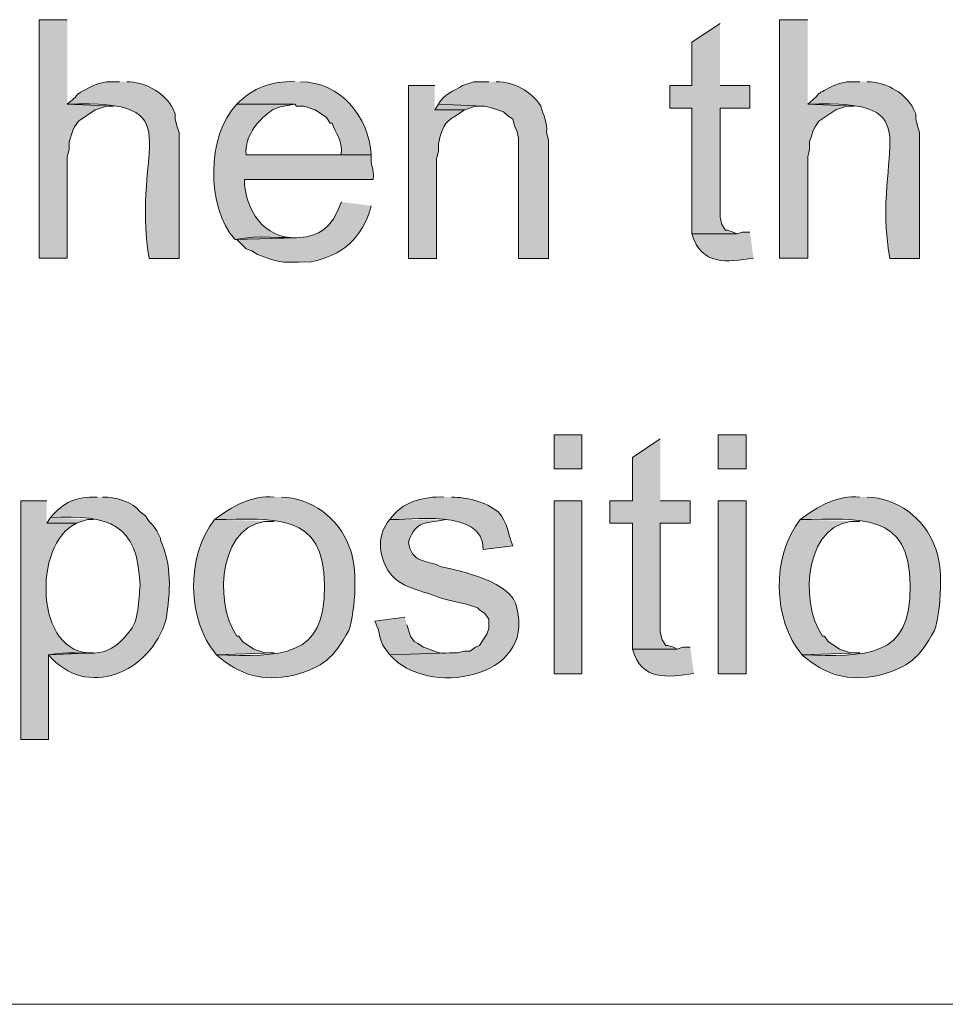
# Model space of a CAD drawing. Header units: inches. Extents: x 1352 to 2050, y -1711 to -1289.
# Tile 90 of 256: x 1816 to 1827, y -1610 to -1599. Entities that reach past the tile are written whole.
import ezdxf

# ---------------------------------------------------------------- set-up
doc = ezdxf.new("R2010")
doc.units = ezdxf.units.IN
doc.header["$MEASUREMENT"] = 0
doc.layers.add('图层 1', color=7, linetype='Continuous')

# ---------------------------------------------------------------- blocks, each defined once
blk = doc.blocks.new('block 10')
at = {"layer": '图层 1', "color": 250, "lineweight": 18, "true_color": 0x221814}
blk.add_lwpolyline([(2033.92, -1609.972), (1769.996, -1609.972)], dxfattribs=at)
blk = doc.blocks.new('block 13')
at = {"layer": '图层 1', "true_color": 0x221814}
for points in [[(1816.622, -1598.881), (1816.306, -1598.881), (1816.306, -1601.569), (1816.622, -1601.569), (1816.622, -1600.426), (1816.643, -1600.342), (1816.643, -1600.256), (1816.685, -1600.13), (1816.705, -1600.088), (1816.747, -1600.024), (1816.937, -1599.897), (1817.063, -1599.855), (1817.147, -1599.855), (1816.622, -1599.834)], [(1824.967, -1598.881), (1824.651, -1598.881), (1824.651, -1601.569), (1824.967, -1601.569), (1824.967, -1600.426), (1824.988, -1600.342), (1824.988, -1600.256), (1825.009, -1600.193), (1825.03, -1600.13), (1825.051, -1600.088), (1825.093, -1600.024), (1825.283, -1599.897), (1825.409, -1599.855), (1825.492, -1599.855), (1824.967, -1599.834)], [(1823.979, -1598.924), (1823.663, -1599.135), (1823.663, -1599.622), (1823.412, -1599.622), (1823.412, -1599.876), (1823.663, -1599.876), (1823.663, -1601.294), (1824.168, -1601.294), (1824.126, -1601.273), (1824.063, -1601.252), (1824.042, -1601.252), (1824, -1601.188), (1823.979, -1601.104), (1823.979, -1599.876), (1824.315, -1599.876), (1824.315, -1599.622), (1823.979, -1599.622)], [(1820.805, -1599.834), (1820.763, -1599.898), (1821.099, -1599.898), (1821.225, -1599.855), (1821.31, -1599.855)], [(1823.306, -1603.601), (1822.991, -1603.813), (1822.991, -1604.3), (1822.739, -1604.3), (1822.739, -1604.554), (1822.991, -1604.554), (1822.991, -1605.972), (1823.495, -1605.972), (1823.453, -1605.951), (1823.39, -1605.93), (1823.37, -1605.93), (1823.328, -1605.866), (1823.306, -1605.782), (1823.306, -1604.554), (1823.643, -1604.554), (1823.643, -1604.3), (1823.306, -1604.3)], [(1816.432, -1604.49), (1816.391, -1604.554), (1816.726, -1604.554), (1816.852, -1604.512), (1816.916, -1604.512)]]:
    blk.add_hatch(color=250, dxfattribs=at).paths.add_polyline_path(points)
h = blk.add_hatch(color=250, dxfattribs=at)
edge = h.paths.add_edge_path()
edge.add_spline(control_points=[(1817.21, -1599.58), (1817.21, -1599.58), (1817.063, -1599.58), (1817.063, -1599.58), (1817.063, -1599.58), (1816.978, -1599.601), (1816.978, -1599.601), (1816.978, -1599.601), (1816.916, -1599.622), (1816.916, -1599.622), (1816.659, -1599.753), (1816.806, -1599.684), (1816.622, -1599.834), (1818.073, -1599.775), (1817.328, -1600.307), (1817.546, -1601.57), (1817.546, -1601.57), (1817.882, -1601.57), (1817.882, -1601.57), (1817.882, -1601.57), (1817.882, -1600.151), (1817.882, -1600.151), (1817.882, -1600.151), (1817.862, -1600.088), (1817.862, -1600.088), (1817.862, -1600.088), (1817.84, -1600.003), (1817.84, -1600.003), (1817.84, -1600.003), (1817.84, -1599.94), (1817.84, -1599.94), (1817.84, -1599.94), (1817.82, -1599.897), (1817.82, -1599.897), (1817.82, -1599.897), (1817.798, -1599.855), (1817.798, -1599.855), (1817.693, -1599.689), (1817.489, -1599.581), (1817.294, -1599.58)], knot_values=[0, 0, 0, 0, 0.352778, 0.352778, 0.352778, 0.705556, 0.705556, 0.705556, 1.058333, 1.058333, 1.058333, 1.411111, 1.411111, 1.411111, 1.763889, 1.763889, 1.763889, 2.116667, 2.116667, 2.116667, 2.469444, 2.469444, 2.469444, 2.822222, 2.822222, 2.822222, 3.175, 3.175, 3.175, 3.527778, 3.527778, 3.527778, 3.880556, 3.880556, 3.880556, 4.233333, 4.233333, 4.233333, 4.586111, 4.586111, 4.586111, 4.586111], degree=3, periodic=0)
edge.add_line((1817.294, -1599.58), (1817.21, -1599.58))
h = blk.add_hatch(color=250, dxfattribs=at)
edge = h.paths.add_edge_path()
edge.add_spline(control_points=[(1819.186, -1599.58), (1818.927, -1599.569), (1818.716, -1599.647), (1818.534, -1599.834), (1818.534, -1599.834), (1819.186, -1599.834), (1819.186, -1599.834), (1819.186, -1599.834), (1819.207, -1599.855), (1819.207, -1599.855), (1819.207, -1599.855), (1819.291, -1599.855), (1819.291, -1599.855), (1819.291, -1599.855), (1819.417, -1599.897), (1819.417, -1599.897), (1819.417, -1599.897), (1819.544, -1599.982), (1819.544, -1599.982), (1819.544, -1599.982), (1819.586, -1600.045), (1819.586, -1600.045), (1819.586, -1600.045), (1819.606, -1600.045), (1819.606, -1600.045), (1819.646, -1600.175), (1819.727, -1600.214), (1819.711, -1600.405), (1819.711, -1600.405), (1818.64, -1600.405), (1818.64, -1600.405), (1818.64, -1600.405), (1820.048, -1600.405), (1820.048, -1600.405), (1820.017, -1599.972), (1819.705, -1599.582), (1819.25, -1599.58)], knot_values=[0, 0, 0, 0, 0.352778, 0.352778, 0.352778, 0.705556, 0.705556, 0.705556, 1.058333, 1.058333, 1.058333, 1.411111, 1.411111, 1.411111, 1.763889, 1.763889, 1.763889, 2.116667, 2.116667, 2.116667, 2.469444, 2.469444, 2.469444, 2.822222, 2.822222, 2.822222, 3.175, 3.175, 3.175, 3.527778, 3.527778, 3.527778, 3.880556, 3.880556, 3.880556, 4.233333, 4.233333, 4.233333, 4.233333], degree=3, periodic=0)
edge.add_line((1819.25, -1599.58), (1819.186, -1599.58))
h = blk.add_hatch(color=250, dxfattribs=at)
edge = h.paths.add_edge_path()
edge.add_spline(control_points=[(1820.763, -1599.622), (1820.763, -1599.622), (1820.468, -1599.622), (1820.468, -1599.622), (1820.468, -1599.622), (1820.468, -1601.57), (1820.468, -1601.57), (1820.468, -1601.57), (1820.784, -1601.57), (1820.784, -1601.57), (1820.784, -1601.57), (1820.784, -1600.447), (1820.784, -1600.447), (1820.784, -1600.447), (1820.805, -1600.363), (1820.805, -1600.363), (1820.805, -1600.363), (1820.805, -1600.278), (1820.805, -1600.278), (1820.805, -1600.278), (1820.826, -1600.193), (1820.826, -1600.193), (1820.826, -1600.193), (1820.846, -1600.13), (1820.846, -1600.13), (1820.888, -1600.006), (1821.003, -1599.974), (1821.099, -1599.897), (1821.099, -1599.897), (1820.763, -1599.897), (1820.763, -1599.897)], knot_values=[0, 0, 0, 0, 0.352778, 0.352778, 0.352778, 0.705556, 0.705556, 0.705556, 1.058333, 1.058333, 1.058333, 1.411111, 1.411111, 1.411111, 1.763889, 1.763889, 1.763889, 2.116667, 2.116667, 2.116667, 2.469444, 2.469444, 2.469444, 2.822222, 2.822222, 2.822222, 3.175, 3.175, 3.175, 3.527778, 3.527778, 3.527778, 3.527778], degree=3, periodic=0)
edge.add_line((1820.763, -1599.897), (1820.763, -1599.622))
h = blk.add_hatch(color=250, dxfattribs=at)
edge = h.paths.add_edge_path()
edge.add_spline(control_points=[(1821.372, -1599.58), (1821.372, -1599.58), (1821.204, -1599.58), (1821.204, -1599.58), (1821.204, -1599.58), (1821.078, -1599.622), (1821.078, -1599.622), (1820.983, -1599.686), (1820.86, -1599.721), (1820.805, -1599.834), (1820.805, -1599.834), (1821.309, -1599.855), (1821.309, -1599.855), (1821.309, -1599.855), (1821.33, -1599.855), (1821.33, -1599.855), (1821.33, -1599.855), (1821.414, -1599.876), (1821.414, -1599.876), (1821.414, -1599.876), (1821.54, -1599.918), (1821.54, -1599.918), (1821.54, -1599.918), (1821.583, -1599.961), (1821.583, -1599.961), (1821.583, -1599.961), (1821.645, -1600.003), (1821.645, -1600.003), (1821.645, -1600.003), (1821.667, -1600.088), (1821.667, -1600.088), (1821.667, -1600.088), (1821.688, -1600.13), (1821.688, -1600.13), (1821.688, -1600.13), (1821.709, -1600.214), (1821.709, -1600.214), (1821.709, -1600.214), (1821.709, -1601.57), (1821.709, -1601.57), (1821.709, -1601.57), (1822.045, -1601.57), (1822.045, -1601.57), (1822.045, -1601.57), (1822.045, -1600.236), (1822.045, -1600.236), (1822.045, -1600.236), (1822.024, -1600.151), (1822.024, -1600.151), (1822.04, -1600.046), (1821.985, -1599.955), (1821.961, -1599.855), (1821.842, -1599.68), (1821.671, -1599.587), (1821.456, -1599.58)], knot_values=[0, 0, 0, 0, 0.352778, 0.352778, 0.352778, 0.705556, 0.705556, 0.705556, 1.058333, 1.058333, 1.058333, 1.411111, 1.411111, 1.411111, 1.763889, 1.763889, 1.763889, 2.116667, 2.116667, 2.116667, 2.469444, 2.469444, 2.469444, 2.822222, 2.822222, 2.822222, 3.175, 3.175, 3.175, 3.527778, 3.527778, 3.527778, 3.880556, 3.880556, 3.880556, 4.233333, 4.233333, 4.233333, 4.586111, 4.586111, 4.586111, 4.938889, 4.938889, 4.938889, 5.291667, 5.291667, 5.291667, 5.644444, 5.644444, 5.644444, 5.997222, 5.997222, 5.997222, 6.35, 6.35, 6.35, 6.35], degree=3, periodic=0)
edge.add_line((1821.456, -1599.58), (1821.372, -1599.58))
h = blk.add_hatch(color=250, dxfattribs=at)
edge = h.paths.add_edge_path()
edge.add_spline(control_points=[(1825.555, -1599.58), (1825.555, -1599.58), (1825.409, -1599.58), (1825.409, -1599.58), (1825.409, -1599.58), (1825.325, -1599.601), (1825.325, -1599.601), (1825.325, -1599.601), (1825.261, -1599.622), (1825.261, -1599.622), (1825.005, -1599.753), (1825.151, -1599.684), (1824.967, -1599.834), (1826.419, -1599.775), (1825.673, -1600.307), (1825.892, -1601.57), (1825.892, -1601.57), (1826.228, -1601.57), (1826.228, -1601.57), (1826.228, -1601.57), (1826.228, -1600.151), (1826.228, -1600.151), (1826.228, -1600.151), (1826.208, -1600.088), (1826.208, -1600.088), (1826.208, -1600.088), (1826.186, -1600.003), (1826.186, -1600.003), (1826.186, -1600.003), (1826.186, -1599.94), (1826.186, -1599.94), (1826.186, -1599.94), (1826.165, -1599.897), (1826.165, -1599.897), (1826.165, -1599.897), (1826.144, -1599.855), (1826.144, -1599.855), (1826.038, -1599.689), (1825.834, -1599.581), (1825.639, -1599.58)], knot_values=[0, 0, 0, 0, 0.352778, 0.352778, 0.352778, 0.705556, 0.705556, 0.705556, 1.058333, 1.058333, 1.058333, 1.411111, 1.411111, 1.411111, 1.763889, 1.763889, 1.763889, 2.116667, 2.116667, 2.116667, 2.469444, 2.469444, 2.469444, 2.822222, 2.822222, 2.822222, 3.175, 3.175, 3.175, 3.527778, 3.527778, 3.527778, 3.880556, 3.880556, 3.880556, 4.233333, 4.233333, 4.233333, 4.586111, 4.586111, 4.586111, 4.586111], degree=3, periodic=0)
edge.add_line((1825.639, -1599.58), (1825.555, -1599.58))
h = blk.add_hatch(color=250, dxfattribs=at)
edge = h.paths.add_edge_path()
edge.add_spline(control_points=[(1818.534, -1599.834), (1818.189, -1600.186), (1818.188, -1600.993), (1818.513, -1601.358), (1818.513, -1601.358), (1819.206, -1601.337), (1819.206, -1601.337), (1818.84, -1601.354), (1818.622, -1601.022), (1818.618, -1600.68), (1818.618, -1600.68), (1820.069, -1600.68), (1820.069, -1600.68), (1820.084, -1600.533), (1820.034, -1600.538), (1820.048, -1600.405), (1820.048, -1600.405), (1818.64, -1600.405), (1818.64, -1600.405), (1818.62, -1600.27), (1818.689, -1600.149), (1818.765, -1600.046), (1818.955, -1599.857), (1818.955, -1599.875), (1819.186, -1599.834)], knot_values=[0, 0, 0, 0, 0.352778, 0.352778, 0.352778, 0.705556, 0.705556, 0.705556, 1.058333, 1.058333, 1.058333, 1.411111, 1.411111, 1.411111, 1.763889, 1.763889, 1.763889, 2.116667, 2.116667, 2.116667, 2.469444, 2.469444, 2.469444, 2.822222, 2.822222, 2.822222, 2.822222], degree=3, periodic=0)
edge.add_line((1819.186, -1599.834), (1818.534, -1599.834))
h = blk.add_hatch(color=250, dxfattribs=at)
edge = h.paths.add_edge_path()
edge.add_spline(control_points=[(1819.712, -1600.934), (1819.499, -1601.553), (1819.077, -1601.242), (1818.514, -1601.358), (1818.514, -1601.358), (1818.534, -1601.358), (1818.534, -1601.358), (1818.534, -1601.358), (1818.64, -1601.463), (1818.64, -1601.463), (1818.64, -1601.463), (1818.703, -1601.485), (1818.703, -1601.485), (1818.703, -1601.485), (1818.765, -1601.527), (1818.765, -1601.527), (1818.765, -1601.527), (1818.892, -1601.57), (1818.892, -1601.57), (1819.056, -1601.64), (1819.18, -1601.602), (1819.354, -1601.612), (1819.727, -1601.535), (1819.946, -1601.35), (1820.048, -1600.977)], knot_values=[0, 0, 0, 0, 0.352778, 0.352778, 0.352778, 0.705556, 0.705556, 0.705556, 1.058333, 1.058333, 1.058333, 1.411111, 1.411111, 1.411111, 1.763889, 1.763889, 1.763889, 2.116667, 2.116667, 2.116667, 2.469444, 2.469444, 2.469444, 2.822222, 2.822222, 2.822222, 2.822222], degree=3, periodic=0)
edge.add_line((1820.048, -1600.977), (1819.712, -1600.934))
h = blk.add_hatch(color=250, dxfattribs=at)
edge = h.paths.add_edge_path()
edge.add_spline(control_points=[(1824.315, -1601.273), (1824.315, -1601.273), (1824.231, -1601.273), (1824.231, -1601.273), (1824.231, -1601.273), (1824.168, -1601.294), (1824.168, -1601.294), (1824.168, -1601.294), (1823.663, -1601.294), (1823.663, -1601.294), (1823.772, -1601.66), (1824.055, -1601.609), (1824.357, -1601.569)], knot_values=[0, 0, 0, 0, 0.352778, 0.352778, 0.352778, 0.705556, 0.705556, 0.705556, 1.058333, 1.058333, 1.058333, 1.411111, 1.411111, 1.411111, 1.411111], degree=3, periodic=0)
edge.add_line((1824.357, -1601.569), (1824.315, -1601.273))
h = blk.add_hatch(color=250, dxfattribs=at)
h.dxf.hatch_style = 2
h.paths.add_polyline_path([(1822.108, -1603.94), (1822.423, -1603.94), (1822.423, -1603.559), (1822.108, -1603.559)])
h = blk.add_hatch(color=250, dxfattribs=at)
h.dxf.hatch_style = 2
h.paths.add_polyline_path([(1823.957, -1603.94), (1824.273, -1603.94), (1824.273, -1603.559), (1823.957, -1603.559)])
h = blk.add_hatch(color=250, dxfattribs=at)
edge = h.paths.add_edge_path()
edge.add_spline(control_points=[(1816.391, -1604.3), (1816.391, -1604.3), (1816.097, -1604.3), (1816.097, -1604.3), (1816.097, -1604.3), (1816.097, -1606.988), (1816.097, -1606.988), (1816.097, -1606.988), (1816.411, -1606.988), (1816.411, -1606.988), (1816.411, -1606.988), (1816.411, -1606.035), (1816.411, -1606.035), (1816.411, -1606.035), (1816.915, -1606.014), (1816.915, -1606.014), (1816.253, -1606.047), (1816.229, -1604.784), (1816.726, -1604.554), (1816.726, -1604.554), (1816.391, -1604.554), (1816.391, -1604.554)], knot_values=[0, 0, 0, 0, 0.352778, 0.352778, 0.352778, 0.705556, 0.705556, 0.705556, 1.058333, 1.058333, 1.058333, 1.411111, 1.411111, 1.411111, 1.763889, 1.763889, 1.763889, 2.116667, 2.116667, 2.116667, 2.469444, 2.469444, 2.469444, 2.469444], degree=3, periodic=0)
edge.add_line((1816.391, -1604.554), (1816.391, -1604.3))
h = blk.add_hatch(color=250, dxfattribs=at)
edge = h.paths.add_edge_path()
edge.add_spline(control_points=[(1816.958, -1604.258), (1816.724, -1604.253), (1816.583, -1604.314), (1816.432, -1604.49), (1817.097, -1604.456), (1817.419, -1604.557), (1817.442, -1605.252), (1817.427, -1605.414), (1817.434, -1605.659), (1817.315, -1605.781), (1817.041, -1606.142), (1816.859, -1605.96), (1816.411, -1606.035), (1816.833, -1606.54), (1817.564, -1606.244), (1817.736, -1605.633), (1817.784, -1605.336), (1817.804, -1605.019), (1817.672, -1604.744), (1817.672, -1604.744), (1817.672, -1604.723), (1817.672, -1604.723), (1817.672, -1604.723), (1817.63, -1604.638), (1817.63, -1604.638), (1817.63, -1604.638), (1817.588, -1604.575), (1817.588, -1604.575), (1817.588, -1604.575), (1817.546, -1604.533), (1817.546, -1604.533), (1817.546, -1604.533), (1817.504, -1604.469), (1817.504, -1604.469), (1817.504, -1604.469), (1817.442, -1604.426), (1817.442, -1604.426), (1817.358, -1604.31), (1817.154, -1604.254), (1817.021, -1604.258)], knot_values=[0, 0, 0, 0, 0.352778, 0.352778, 0.352778, 0.705556, 0.705556, 0.705556, 1.058333, 1.058333, 1.058333, 1.411111, 1.411111, 1.411111, 1.763889, 1.763889, 1.763889, 2.116667, 2.116667, 2.116667, 2.469444, 2.469444, 2.469444, 2.822222, 2.822222, 2.822222, 3.175, 3.175, 3.175, 3.527778, 3.527778, 3.527778, 3.880556, 3.880556, 3.880556, 4.233333, 4.233333, 4.233333, 4.586111, 4.586111, 4.586111, 4.586111], degree=3, periodic=0)
edge.add_line((1817.021, -1604.258), (1816.958, -1604.258))
h = blk.add_hatch(color=250, dxfattribs=at)
edge = h.paths.add_edge_path()
edge.add_spline(control_points=[(1818.955, -1604.258), (1818.702, -1604.234), (1818.477, -1604.366), (1818.282, -1604.512), (1818.964, -1604.504), (1819.52, -1604.429), (1819.522, -1605.252), (1819.536, -1606.08), (1819.022, -1606.057), (1818.303, -1606.035), (1818.563, -1606.265), (1818.824, -1606.338), (1819.165, -1606.268), (1819.522, -1606.167), (1819.614, -1606.079), (1819.796, -1605.76), (1819.871, -1605.538), (1819.902, -1605.026), (1819.796, -1604.808), (1819.681, -1604.493), (1819.368, -1604.269), (1819.038, -1604.258)], knot_values=[0, 0, 0, 0, 0.352778, 0.352778, 0.352778, 0.705556, 0.705556, 0.705556, 1.058333, 1.058333, 1.058333, 1.411111, 1.411111, 1.411111, 1.763889, 1.763889, 1.763889, 2.116667, 2.116667, 2.116667, 2.469444, 2.469444, 2.469444, 2.469444], degree=3, periodic=0)
edge.add_line((1819.038, -1604.258), (1818.955, -1604.258))
h = blk.add_hatch(color=250, dxfattribs=at)
edge = h.paths.add_edge_path()
edge.add_spline(control_points=[(1820.868, -1604.258), (1820.64, -1604.251), (1820.39, -1604.309), (1820.258, -1604.512), (1820.451, -1604.523), (1821.321, -1604.375), (1821.309, -1604.85), (1821.309, -1604.85), (1821.645, -1604.808), (1821.645, -1604.808), (1821.587, -1604.683), (1821.591, -1604.543), (1821.478, -1604.426), (1821.337, -1604.31), (1821.13, -1604.262), (1820.952, -1604.258)], knot_values=[0, 0, 0, 0, 0.352778, 0.352778, 0.352778, 0.705556, 0.705556, 0.705556, 1.058333, 1.058333, 1.058333, 1.411111, 1.411111, 1.411111, 1.763889, 1.763889, 1.763889, 1.763889], degree=3, periodic=0)
edge.add_line((1820.952, -1604.258), (1820.868, -1604.258))
h = blk.add_hatch(color=250, dxfattribs=at)
h.dxf.hatch_style = 2
h.paths.add_polyline_path([(1822.108, -1606.248), (1822.423, -1606.248), (1822.423, -1604.3), (1822.108, -1604.3)])
h = blk.add_hatch(color=250, dxfattribs=at)
h.dxf.hatch_style = 2
h.paths.add_polyline_path([(1823.957, -1606.248), (1824.273, -1606.248), (1824.273, -1604.3), (1823.957, -1604.3)])
h = blk.add_hatch(color=250, dxfattribs=at)
edge = h.paths.add_edge_path()
edge.add_spline(control_points=[(1825.555, -1604.258), (1825.303, -1604.234), (1825.078, -1604.366), (1824.883, -1604.512), (1825.565, -1604.504), (1826.121, -1604.429), (1826.123, -1605.252), (1826.137, -1606.08), (1825.623, -1606.057), (1824.903, -1606.035), (1825.164, -1606.265), (1825.425, -1606.338), (1825.766, -1606.268), (1826.122, -1606.167), (1826.215, -1606.079), (1826.397, -1605.76), (1826.471, -1605.538), (1826.503, -1605.026), (1826.397, -1604.808), (1826.282, -1604.493), (1825.969, -1604.269), (1825.639, -1604.258)], knot_values=[0, 0, 0, 0, 0.352778, 0.352778, 0.352778, 0.705556, 0.705556, 0.705556, 1.058333, 1.058333, 1.058333, 1.411111, 1.411111, 1.411111, 1.763889, 1.763889, 1.763889, 2.116667, 2.116667, 2.116667, 2.469444, 2.469444, 2.469444, 2.469444], degree=3, periodic=0)
edge.add_line((1825.639, -1604.258), (1825.555, -1604.258))
h = blk.add_hatch(color=250, dxfattribs=at)
edge = h.paths.add_edge_path()
edge.add_spline(control_points=[(1818.282, -1604.512), (1817.958, -1604.92), (1817.97, -1605.648), (1818.303, -1606.035), (1818.303, -1606.035), (1818.955, -1606.015), (1818.955, -1606.015), (1818.955, -1606.015), (1818.85, -1606.015), (1818.85, -1606.015), (1818.85, -1606.015), (1818.724, -1605.972), (1818.724, -1605.972), (1818.724, -1605.972), (1818.598, -1605.887), (1818.598, -1605.887), (1818.598, -1605.887), (1818.555, -1605.824), (1818.555, -1605.824), (1818.555, -1605.824), (1818.534, -1605.824), (1818.534, -1605.824), (1818.261, -1605.443), (1818.334, -1604.486), (1818.955, -1604.533)], knot_values=[0, 0, 0, 0, 0.352778, 0.352778, 0.352778, 0.705556, 0.705556, 0.705556, 1.058333, 1.058333, 1.058333, 1.411111, 1.411111, 1.411111, 1.763889, 1.763889, 1.763889, 2.116667, 2.116667, 2.116667, 2.469444, 2.469444, 2.469444, 2.822222, 2.822222, 2.822222, 2.822222], degree=3, periodic=0)
edge.add_line((1818.955, -1604.533), (1818.282, -1604.512))
h = blk.add_hatch(color=250, dxfattribs=at)
edge = h.paths.add_edge_path()
edge.add_spline(control_points=[(1820.258, -1604.512), (1820.114, -1604.668), (1820.127, -1604.91), (1820.237, -1605.083), (1820.356, -1605.286), (1820.639, -1605.313), (1820.847, -1605.401), (1820.847, -1605.401), (1821.015, -1605.443), (1821.015, -1605.443), (1821.015, -1605.443), (1821.12, -1605.464), (1821.12, -1605.464), (1821.12, -1605.464), (1821.246, -1605.506), (1821.246, -1605.506), (1821.246, -1605.506), (1821.267, -1605.527), (1821.267, -1605.527), (1821.267, -1605.527), (1821.33, -1605.57), (1821.33, -1605.57), (1821.33, -1605.57), (1821.372, -1605.634), (1821.372, -1605.634), (1821.372, -1605.634), (1821.372, -1605.739), (1821.372, -1605.739), (1821.372, -1605.739), (1821.352, -1605.803), (1821.352, -1605.803), (1821.352, -1605.803), (1821.267, -1605.93), (1821.267, -1605.93), (1821.267, -1605.93), (1821.225, -1605.951), (1821.225, -1605.951), (1821.225, -1605.951), (1821.162, -1605.993), (1821.162, -1605.993), (1821.162, -1605.993), (1821.099, -1605.993), (1821.099, -1605.993), (1821.099, -1605.993), (1821.015, -1606.015), (1821.015, -1606.015), (1821.015, -1606.015), (1820.931, -1606.015), (1820.931, -1606.015), (1820.931, -1606.015), (1820.258, -1606.035), (1820.258, -1606.035), (1820.666, -1606.521), (1821.906, -1606.31), (1821.688, -1605.506), (1821.638, -1605.208), (1821.064, -1605.096), (1820.826, -1605.041), (1820.672, -1604.959), (1820.502, -1605.013), (1820.469, -1604.765), (1820.551, -1604.512), (1820.676, -1604.558), (1820.889, -1604.512)], knot_values=[0, 0, 0, 0, 0.352778, 0.352778, 0.352778, 0.705556, 0.705556, 0.705556, 1.058333, 1.058333, 1.058333, 1.411111, 1.411111, 1.411111, 1.763889, 1.763889, 1.763889, 2.116667, 2.116667, 2.116667, 2.469444, 2.469444, 2.469444, 2.822222, 2.822222, 2.822222, 3.175, 3.175, 3.175, 3.527778, 3.527778, 3.527778, 3.880556, 3.880556, 3.880556, 4.233333, 4.233333, 4.233333, 4.586111, 4.586111, 4.586111, 4.938889, 4.938889, 4.938889, 5.291667, 5.291667, 5.291667, 5.644444, 5.644444, 5.644444, 5.997222, 5.997222, 5.997222, 6.35, 6.35, 6.35, 6.702778, 6.702778, 6.702778, 7.055556, 7.055556, 7.055556, 7.408333, 7.408333, 7.408333, 7.408333], degree=3, periodic=0)
edge.add_line((1820.889, -1604.512), (1820.258, -1604.512))
h = blk.add_hatch(color=250, dxfattribs=at)
edge = h.paths.add_edge_path()
edge.add_spline(control_points=[(1824.883, -1604.512), (1824.558, -1604.92), (1824.57, -1605.648), (1824.904, -1606.035), (1824.904, -1606.035), (1825.555, -1606.015), (1825.555, -1606.015), (1825.555, -1606.015), (1825.45, -1606.015), (1825.45, -1606.015), (1825.45, -1606.015), (1825.325, -1605.972), (1825.325, -1605.972), (1825.325, -1605.972), (1825.198, -1605.887), (1825.198, -1605.887), (1825.198, -1605.887), (1825.156, -1605.824), (1825.156, -1605.824), (1825.156, -1605.824), (1825.135, -1605.824), (1825.135, -1605.824), (1824.862, -1605.443), (1824.935, -1604.486), (1825.555, -1604.533)], knot_values=[0, 0, 0, 0, 0.352778, 0.352778, 0.352778, 0.705556, 0.705556, 0.705556, 1.058333, 1.058333, 1.058333, 1.411111, 1.411111, 1.411111, 1.763889, 1.763889, 1.763889, 2.116667, 2.116667, 2.116667, 2.469444, 2.469444, 2.469444, 2.822222, 2.822222, 2.822222, 2.822222], degree=3, periodic=0)
edge.add_line((1825.555, -1604.533), (1824.883, -1604.512))
h = blk.add_hatch(color=250, dxfattribs=at)
edge = h.paths.add_edge_path()
edge.add_spline(control_points=[(1820.426, -1605.612), (1820.426, -1605.612), (1820.09, -1605.655), (1820.09, -1605.655), (1820.179, -1605.849), (1820.107, -1605.857), (1820.258, -1606.035), (1820.258, -1606.035), (1820.931, -1606.015), (1820.931, -1606.015), (1820.79, -1606.028), (1820.772, -1605.988), (1820.637, -1605.951), (1820.637, -1605.951), (1820.574, -1605.909), (1820.574, -1605.909), (1820.574, -1605.909), (1820.531, -1605.887), (1820.531, -1605.887), (1820.531, -1605.887), (1820.489, -1605.824), (1820.489, -1605.824), (1820.489, -1605.824), (1820.448, -1605.697), (1820.448, -1605.697)], knot_values=[0, 0, 0, 0, 0.352778, 0.352778, 0.352778, 0.705556, 0.705556, 0.705556, 1.058333, 1.058333, 1.058333, 1.411111, 1.411111, 1.411111, 1.763889, 1.763889, 1.763889, 2.116667, 2.116667, 2.116667, 2.469444, 2.469444, 2.469444, 2.822222, 2.822222, 2.822222, 2.822222], degree=3, periodic=0)
edge.add_line((1820.448, -1605.697), (1820.426, -1605.612))
h = blk.add_hatch(color=250, dxfattribs=at)
edge = h.paths.add_edge_path()
edge.add_spline(control_points=[(1823.643, -1605.951), (1823.643, -1605.951), (1823.559, -1605.951), (1823.559, -1605.951), (1823.559, -1605.951), (1823.495, -1605.972), (1823.495, -1605.972), (1823.495, -1605.972), (1822.991, -1605.972), (1822.991, -1605.972), (1823.1, -1606.338), (1823.383, -1606.287), (1823.685, -1606.247)], knot_values=[0, 0, 0, 0, 0.352778, 0.352778, 0.352778, 0.705556, 0.705556, 0.705556, 1.058333, 1.058333, 1.058333, 1.411111, 1.411111, 1.411111, 1.411111], degree=3, periodic=0)
edge.add_line((1823.685, -1606.247), (1823.643, -1605.951))
at = {"layer": '图层 1', "lineweight": 0}
for points in [[(1816.622, -1598.881), (1816.306, -1598.881), (1816.306, -1601.569), (1816.622, -1601.569), (1816.622, -1600.426), (1816.643, -1600.342), (1816.643, -1600.256), (1816.685, -1600.13), (1816.705, -1600.088), (1816.747, -1600.024), (1816.937, -1599.897), (1817.063, -1599.855), (1817.147, -1599.855), (1816.622, -1599.834)], [(1824.967, -1598.881), (1824.651, -1598.881), (1824.651, -1601.569), (1824.967, -1601.569), (1824.967, -1600.426), (1824.988, -1600.342), (1824.988, -1600.256), (1825.009, -1600.193), (1825.03, -1600.13), (1825.051, -1600.088), (1825.093, -1600.024), (1825.283, -1599.897), (1825.409, -1599.855), (1825.492, -1599.855), (1824.967, -1599.834)], [(1823.979, -1598.924), (1823.663, -1599.135), (1823.663, -1599.622), (1823.412, -1599.622), (1823.412, -1599.876), (1823.663, -1599.876), (1823.663, -1601.294), (1824.168, -1601.294), (1824.126, -1601.273), (1824.063, -1601.252), (1824.042, -1601.252), (1824, -1601.188), (1823.979, -1601.104), (1823.979, -1599.876), (1824.315, -1599.876), (1824.315, -1599.622), (1823.979, -1599.622)], [(1820.805, -1599.834), (1820.763, -1599.898), (1821.099, -1599.898), (1821.225, -1599.855), (1821.31, -1599.855)], [(1822.108, -1603.94), (1822.423, -1603.94), (1822.423, -1603.559), (1822.108, -1603.559), (1822.108, -1603.94)], [(1823.306, -1603.601), (1822.991, -1603.813), (1822.991, -1604.3), (1822.739, -1604.3), (1822.739, -1604.554), (1822.991, -1604.554), (1822.991, -1605.972), (1823.495, -1605.972), (1823.453, -1605.951), (1823.39, -1605.93), (1823.37, -1605.93), (1823.328, -1605.866), (1823.306, -1605.782), (1823.306, -1604.554), (1823.643, -1604.554), (1823.643, -1604.3), (1823.306, -1604.3)], [(1823.957, -1603.94), (1824.273, -1603.94), (1824.273, -1603.559), (1823.957, -1603.559), (1823.957, -1603.94)], [(1822.108, -1606.248), (1822.423, -1606.248), (1822.423, -1604.3), (1822.108, -1604.3), (1822.108, -1606.248)], [(1823.957, -1606.248), (1824.273, -1606.248), (1824.273, -1604.3), (1823.957, -1604.3), (1823.957, -1606.248)], [(1816.432, -1604.49), (1816.391, -1604.554), (1816.726, -1604.554), (1816.852, -1604.512), (1816.916, -1604.512)]]:
    blk.add_lwpolyline(points, dxfattribs=at)
for points, knots in [([(1817.21, -1599.58), (1817.21, -1599.58), (1817.063, -1599.58), (1817.063, -1599.58), (1817.063, -1599.58), (1816.978, -1599.601), (1816.978, -1599.601), (1816.978, -1599.601), (1816.916, -1599.622), (1816.916, -1599.622), (1816.659, -1599.753), (1816.806, -1599.684), (1816.622, -1599.834), (1818.073, -1599.775), (1817.328, -1600.307), (1817.546, -1601.57), (1817.546, -1601.57), (1817.882, -1601.57), (1817.882, -1601.57), (1817.882, -1601.57), (1817.882, -1600.151), (1817.882, -1600.151), (1817.882, -1600.151), (1817.862, -1600.088), (1817.862, -1600.088), (1817.862, -1600.088), (1817.84, -1600.003), (1817.84, -1600.003), (1817.84, -1600.003), (1817.84, -1599.94), (1817.84, -1599.94), (1817.84, -1599.94), (1817.82, -1599.897), (1817.82, -1599.897), (1817.82, -1599.897), (1817.798, -1599.855), (1817.798, -1599.855), (1817.693, -1599.689), (1817.489, -1599.581), (1817.294, -1599.58)], [0, 0, 0, 0, 1, 1, 1, 2, 2, 2, 3, 3, 3, 4, 4, 4, 5, 5, 5, 6, 6, 6, 7, 7, 7, 8, 8, 8, 9, 9, 9, 10, 10, 10, 11, 11, 11, 12, 12, 12, 13, 13, 13, 13]), ([(1819.186, -1599.58), (1818.927, -1599.569), (1818.716, -1599.647), (1818.534, -1599.834), (1818.534, -1599.834), (1819.186, -1599.834), (1819.186, -1599.834), (1819.186, -1599.834), (1819.207, -1599.855), (1819.207, -1599.855), (1819.207, -1599.855), (1819.291, -1599.855), (1819.291, -1599.855), (1819.291, -1599.855), (1819.417, -1599.897), (1819.417, -1599.897), (1819.417, -1599.897), (1819.544, -1599.982), (1819.544, -1599.982), (1819.544, -1599.982), (1819.586, -1600.045), (1819.586, -1600.045), (1819.586, -1600.045), (1819.606, -1600.045), (1819.606, -1600.045), (1819.646, -1600.175), (1819.727, -1600.214), (1819.711, -1600.405), (1819.711, -1600.405), (1818.64, -1600.405), (1818.64, -1600.405), (1818.64, -1600.405), (1820.048, -1600.405), (1820.048, -1600.405), (1820.017, -1599.972), (1819.705, -1599.582), (1819.25, -1599.58)], [0, 0, 0, 0, 1, 1, 1, 2, 2, 2, 3, 3, 3, 4, 4, 4, 5, 5, 5, 6, 6, 6, 7, 7, 7, 8, 8, 8, 9, 9, 9, 10, 10, 10, 11, 11, 11, 12, 12, 12, 12]), ([(1820.763, -1599.622), (1820.763, -1599.622), (1820.468, -1599.622), (1820.468, -1599.622), (1820.468, -1599.622), (1820.468, -1601.57), (1820.468, -1601.57), (1820.468, -1601.57), (1820.784, -1601.57), (1820.784, -1601.57), (1820.784, -1601.57), (1820.784, -1600.447), (1820.784, -1600.447), (1820.784, -1600.447), (1820.805, -1600.363), (1820.805, -1600.363), (1820.805, -1600.363), (1820.805, -1600.278), (1820.805, -1600.278), (1820.805, -1600.278), (1820.826, -1600.193), (1820.826, -1600.193), (1820.826, -1600.193), (1820.846, -1600.13), (1820.846, -1600.13), (1820.888, -1600.006), (1821.003, -1599.974), (1821.099, -1599.897), (1821.099, -1599.897), (1820.763, -1599.897), (1820.763, -1599.897)], [0, 0, 0, 0, 1, 1, 1, 2, 2, 2, 3, 3, 3, 4, 4, 4, 5, 5, 5, 6, 6, 6, 7, 7, 7, 8, 8, 8, 9, 9, 9, 10, 10, 10, 10]), ([(1821.372, -1599.58), (1821.372, -1599.58), (1821.204, -1599.58), (1821.204, -1599.58), (1821.204, -1599.58), (1821.078, -1599.622), (1821.078, -1599.622), (1820.983, -1599.686), (1820.86, -1599.721), (1820.805, -1599.834), (1820.805, -1599.834), (1821.309, -1599.855), (1821.309, -1599.855), (1821.309, -1599.855), (1821.33, -1599.855), (1821.33, -1599.855), (1821.33, -1599.855), (1821.414, -1599.876), (1821.414, -1599.876), (1821.414, -1599.876), (1821.54, -1599.918), (1821.54, -1599.918), (1821.54, -1599.918), (1821.583, -1599.961), (1821.583, -1599.961), (1821.583, -1599.961), (1821.645, -1600.003), (1821.645, -1600.003), (1821.645, -1600.003), (1821.667, -1600.088), (1821.667, -1600.088), (1821.667, -1600.088), (1821.688, -1600.13), (1821.688, -1600.13), (1821.688, -1600.13), (1821.709, -1600.214), (1821.709, -1600.214), (1821.709, -1600.214), (1821.709, -1601.57), (1821.709, -1601.57), (1821.709, -1601.57), (1822.045, -1601.57), (1822.045, -1601.57), (1822.045, -1601.57), (1822.045, -1600.236), (1822.045, -1600.236), (1822.045, -1600.236), (1822.024, -1600.151), (1822.024, -1600.151), (1822.04, -1600.046), (1821.985, -1599.955), (1821.961, -1599.855), (1821.842, -1599.68), (1821.671, -1599.587), (1821.456, -1599.58)], [0, 0, 0, 0, 1, 1, 1, 2, 2, 2, 3, 3, 3, 4, 4, 4, 5, 5, 5, 6, 6, 6, 7, 7, 7, 8, 8, 8, 9, 9, 9, 10, 10, 10, 11, 11, 11, 12, 12, 12, 13, 13, 13, 14, 14, 14, 15, 15, 15, 16, 16, 16, 17, 17, 17, 18, 18, 18, 18]), ([(1825.555, -1599.58), (1825.555, -1599.58), (1825.409, -1599.58), (1825.409, -1599.58), (1825.409, -1599.58), (1825.325, -1599.601), (1825.325, -1599.601), (1825.325, -1599.601), (1825.261, -1599.622), (1825.261, -1599.622), (1825.005, -1599.753), (1825.151, -1599.684), (1824.967, -1599.834), (1826.419, -1599.775), (1825.673, -1600.307), (1825.892, -1601.57), (1825.892, -1601.57), (1826.228, -1601.57), (1826.228, -1601.57), (1826.228, -1601.57), (1826.228, -1600.151), (1826.228, -1600.151), (1826.228, -1600.151), (1826.208, -1600.088), (1826.208, -1600.088), (1826.208, -1600.088), (1826.186, -1600.003), (1826.186, -1600.003), (1826.186, -1600.003), (1826.186, -1599.94), (1826.186, -1599.94), (1826.186, -1599.94), (1826.165, -1599.897), (1826.165, -1599.897), (1826.165, -1599.897), (1826.144, -1599.855), (1826.144, -1599.855), (1826.038, -1599.689), (1825.834, -1599.581), (1825.639, -1599.58)], [0, 0, 0, 0, 1, 1, 1, 2, 2, 2, 3, 3, 3, 4, 4, 4, 5, 5, 5, 6, 6, 6, 7, 7, 7, 8, 8, 8, 9, 9, 9, 10, 10, 10, 11, 11, 11, 12, 12, 12, 13, 13, 13, 13]), ([(1818.534, -1599.834), (1818.189, -1600.186), (1818.188, -1600.993), (1818.513, -1601.358), (1818.513, -1601.358), (1819.206, -1601.337), (1819.206, -1601.337), (1818.84, -1601.354), (1818.622, -1601.022), (1818.618, -1600.68), (1818.618, -1600.68), (1820.069, -1600.68), (1820.069, -1600.68), (1820.084, -1600.533), (1820.034, -1600.538), (1820.048, -1600.405), (1820.048, -1600.405), (1818.64, -1600.405), (1818.64, -1600.405), (1818.62, -1600.27), (1818.689, -1600.149), (1818.765, -1600.046), (1818.955, -1599.857), (1818.955, -1599.875), (1819.186, -1599.834)], [0, 0, 0, 0, 1, 1, 1, 2, 2, 2, 3, 3, 3, 4, 4, 4, 5, 5, 5, 6, 6, 6, 7, 7, 7, 8, 8, 8, 8]), ([(1819.712, -1600.934), (1819.499, -1601.553), (1819.077, -1601.242), (1818.514, -1601.358), (1818.514, -1601.358), (1818.534, -1601.358), (1818.534, -1601.358), (1818.534, -1601.358), (1818.64, -1601.463), (1818.64, -1601.463), (1818.64, -1601.463), (1818.703, -1601.485), (1818.703, -1601.485), (1818.703, -1601.485), (1818.765, -1601.527), (1818.765, -1601.527), (1818.765, -1601.527), (1818.892, -1601.57), (1818.892, -1601.57), (1819.056, -1601.64), (1819.18, -1601.602), (1819.354, -1601.612), (1819.727, -1601.535), (1819.946, -1601.35), (1820.048, -1600.977)], [0, 0, 0, 0, 1, 1, 1, 2, 2, 2, 3, 3, 3, 4, 4, 4, 5, 5, 5, 6, 6, 6, 7, 7, 7, 8, 8, 8, 8]), ([(1824.315, -1601.273), (1824.315, -1601.273), (1824.231, -1601.273), (1824.231, -1601.273), (1824.231, -1601.273), (1824.168, -1601.294), (1824.168, -1601.294), (1824.168, -1601.294), (1823.663, -1601.294), (1823.663, -1601.294), (1823.772, -1601.66), (1824.055, -1601.609), (1824.357, -1601.569)], [0, 0, 0, 0, 1, 1, 1, 2, 2, 2, 3, 3, 3, 4, 4, 4, 4]), ([(1816.391, -1604.3), (1816.391, -1604.3), (1816.097, -1604.3), (1816.097, -1604.3), (1816.097, -1604.3), (1816.097, -1606.988), (1816.097, -1606.988), (1816.097, -1606.988), (1816.411, -1606.988), (1816.411, -1606.988), (1816.411, -1606.988), (1816.411, -1606.035), (1816.411, -1606.035), (1816.411, -1606.035), (1816.915, -1606.014), (1816.915, -1606.014), (1816.253, -1606.047), (1816.229, -1604.784), (1816.726, -1604.554), (1816.726, -1604.554), (1816.391, -1604.554), (1816.391, -1604.554)], [0, 0, 0, 0, 1, 1, 1, 2, 2, 2, 3, 3, 3, 4, 4, 4, 5, 5, 5, 6, 6, 6, 7, 7, 7, 7]), ([(1816.958, -1604.258), (1816.724, -1604.253), (1816.583, -1604.314), (1816.432, -1604.49), (1817.097, -1604.456), (1817.419, -1604.557), (1817.442, -1605.252), (1817.427, -1605.414), (1817.434, -1605.659), (1817.315, -1605.781), (1817.041, -1606.142), (1816.859, -1605.96), (1816.411, -1606.035), (1816.833, -1606.54), (1817.564, -1606.244), (1817.736, -1605.633), (1817.784, -1605.336), (1817.804, -1605.019), (1817.672, -1604.744), (1817.672, -1604.744), (1817.672, -1604.723), (1817.672, -1604.723), (1817.672, -1604.723), (1817.63, -1604.638), (1817.63, -1604.638), (1817.63, -1604.638), (1817.588, -1604.575), (1817.588, -1604.575), (1817.588, -1604.575), (1817.546, -1604.533), (1817.546, -1604.533), (1817.546, -1604.533), (1817.504, -1604.469), (1817.504, -1604.469), (1817.504, -1604.469), (1817.442, -1604.426), (1817.442, -1604.426), (1817.358, -1604.31), (1817.154, -1604.254), (1817.021, -1604.258)], [0, 0, 0, 0, 1, 1, 1, 2, 2, 2, 3, 3, 3, 4, 4, 4, 5, 5, 5, 6, 6, 6, 7, 7, 7, 8, 8, 8, 9, 9, 9, 10, 10, 10, 11, 11, 11, 12, 12, 12, 13, 13, 13, 13]), ([(1818.955, -1604.258), (1818.702, -1604.234), (1818.477, -1604.366), (1818.282, -1604.512), (1818.964, -1604.504), (1819.52, -1604.429), (1819.522, -1605.252), (1819.536, -1606.08), (1819.022, -1606.057), (1818.303, -1606.035), (1818.563, -1606.265), (1818.824, -1606.338), (1819.165, -1606.268), (1819.522, -1606.167), (1819.614, -1606.079), (1819.796, -1605.76), (1819.871, -1605.538), (1819.902, -1605.026), (1819.796, -1604.808), (1819.681, -1604.493), (1819.368, -1604.269), (1819.038, -1604.258)], [0, 0, 0, 0, 1, 1, 1, 2, 2, 2, 3, 3, 3, 4, 4, 4, 5, 5, 5, 6, 6, 6, 7, 7, 7, 7]), ([(1820.868, -1604.258), (1820.64, -1604.251), (1820.39, -1604.309), (1820.258, -1604.512), (1820.451, -1604.523), (1821.321, -1604.375), (1821.309, -1604.85), (1821.309, -1604.85), (1821.645, -1604.808), (1821.645, -1604.808), (1821.587, -1604.683), (1821.591, -1604.543), (1821.478, -1604.426), (1821.337, -1604.31), (1821.13, -1604.262), (1820.952, -1604.258)], [0, 0, 0, 0, 1, 1, 1, 2, 2, 2, 3, 3, 3, 4, 4, 4, 5, 5, 5, 5]), ([(1825.555, -1604.258), (1825.303, -1604.234), (1825.078, -1604.366), (1824.883, -1604.512), (1825.565, -1604.504), (1826.121, -1604.429), (1826.123, -1605.252), (1826.137, -1606.08), (1825.623, -1606.057), (1824.903, -1606.035), (1825.164, -1606.265), (1825.425, -1606.338), (1825.766, -1606.268), (1826.122, -1606.167), (1826.215, -1606.079), (1826.397, -1605.76), (1826.471, -1605.538), (1826.503, -1605.026), (1826.397, -1604.808), (1826.282, -1604.493), (1825.969, -1604.269), (1825.639, -1604.258)], [0, 0, 0, 0, 1, 1, 1, 2, 2, 2, 3, 3, 3, 4, 4, 4, 5, 5, 5, 6, 6, 6, 7, 7, 7, 7]), ([(1818.282, -1604.512), (1817.958, -1604.92), (1817.97, -1605.648), (1818.303, -1606.035), (1818.303, -1606.035), (1818.955, -1606.015), (1818.955, -1606.015), (1818.955, -1606.015), (1818.85, -1606.015), (1818.85, -1606.015), (1818.85, -1606.015), (1818.724, -1605.972), (1818.724, -1605.972), (1818.724, -1605.972), (1818.598, -1605.887), (1818.598, -1605.887), (1818.598, -1605.887), (1818.555, -1605.824), (1818.555, -1605.824), (1818.555, -1605.824), (1818.534, -1605.824), (1818.534, -1605.824), (1818.261, -1605.443), (1818.334, -1604.486), (1818.955, -1604.533)], [0, 0, 0, 0, 1, 1, 1, 2, 2, 2, 3, 3, 3, 4, 4, 4, 5, 5, 5, 6, 6, 6, 7, 7, 7, 8, 8, 8, 8]), ([(1820.258, -1604.512), (1820.114, -1604.668), (1820.127, -1604.91), (1820.237, -1605.083), (1820.356, -1605.286), (1820.639, -1605.313), (1820.847, -1605.401), (1820.847, -1605.401), (1821.015, -1605.443), (1821.015, -1605.443), (1821.015, -1605.443), (1821.12, -1605.464), (1821.12, -1605.464), (1821.12, -1605.464), (1821.246, -1605.506), (1821.246, -1605.506), (1821.246, -1605.506), (1821.267, -1605.527), (1821.267, -1605.527), (1821.267, -1605.527), (1821.33, -1605.57), (1821.33, -1605.57), (1821.33, -1605.57), (1821.372, -1605.634), (1821.372, -1605.634), (1821.372, -1605.634), (1821.372, -1605.739), (1821.372, -1605.739), (1821.372, -1605.739), (1821.352, -1605.803), (1821.352, -1605.803), (1821.352, -1605.803), (1821.267, -1605.93), (1821.267, -1605.93), (1821.267, -1605.93), (1821.225, -1605.951), (1821.225, -1605.951), (1821.225, -1605.951), (1821.162, -1605.993), (1821.162, -1605.993), (1821.162, -1605.993), (1821.099, -1605.993), (1821.099, -1605.993), (1821.099, -1605.993), (1821.015, -1606.015), (1821.015, -1606.015), (1821.015, -1606.015), (1820.931, -1606.015), (1820.931, -1606.015), (1820.931, -1606.015), (1820.258, -1606.035), (1820.258, -1606.035), (1820.666, -1606.521), (1821.906, -1606.31), (1821.688, -1605.506), (1821.638, -1605.208), (1821.064, -1605.096), (1820.826, -1605.041), (1820.672, -1604.959), (1820.502, -1605.013), (1820.469, -1604.765), (1820.551, -1604.512), (1820.676, -1604.558), (1820.889, -1604.512)], [0, 0, 0, 0, 1, 1, 1, 2, 2, 2, 3, 3, 3, 4, 4, 4, 5, 5, 5, 6, 6, 6, 7, 7, 7, 8, 8, 8, 9, 9, 9, 10, 10, 10, 11, 11, 11, 12, 12, 12, 13, 13, 13, 14, 14, 14, 15, 15, 15, 16, 16, 16, 17, 17, 17, 18, 18, 18, 19, 19, 19, 20, 20, 20, 21, 21, 21, 21]), ([(1824.883, -1604.512), (1824.558, -1604.92), (1824.57, -1605.648), (1824.904, -1606.035), (1824.904, -1606.035), (1825.555, -1606.015), (1825.555, -1606.015), (1825.555, -1606.015), (1825.45, -1606.015), (1825.45, -1606.015), (1825.45, -1606.015), (1825.325, -1605.972), (1825.325, -1605.972), (1825.325, -1605.972), (1825.198, -1605.887), (1825.198, -1605.887), (1825.198, -1605.887), (1825.156, -1605.824), (1825.156, -1605.824), (1825.156, -1605.824), (1825.135, -1605.824), (1825.135, -1605.824), (1824.862, -1605.443), (1824.935, -1604.486), (1825.555, -1604.533)], [0, 0, 0, 0, 1, 1, 1, 2, 2, 2, 3, 3, 3, 4, 4, 4, 5, 5, 5, 6, 6, 6, 7, 7, 7, 8, 8, 8, 8]), ([(1820.426, -1605.612), (1820.426, -1605.612), (1820.09, -1605.655), (1820.09, -1605.655), (1820.179, -1605.849), (1820.107, -1605.857), (1820.258, -1606.035), (1820.258, -1606.035), (1820.931, -1606.015), (1820.931, -1606.015), (1820.79, -1606.028), (1820.772, -1605.988), (1820.637, -1605.951), (1820.637, -1605.951), (1820.574, -1605.909), (1820.574, -1605.909), (1820.574, -1605.909), (1820.531, -1605.887), (1820.531, -1605.887), (1820.531, -1605.887), (1820.489, -1605.824), (1820.489, -1605.824), (1820.489, -1605.824), (1820.448, -1605.697), (1820.448, -1605.697)], [0, 0, 0, 0, 1, 1, 1, 2, 2, 2, 3, 3, 3, 4, 4, 4, 5, 5, 5, 6, 6, 6, 7, 7, 7, 8, 8, 8, 8]), ([(1823.643, -1605.951), (1823.643, -1605.951), (1823.559, -1605.951), (1823.559, -1605.951), (1823.559, -1605.951), (1823.495, -1605.972), (1823.495, -1605.972), (1823.495, -1605.972), (1822.991, -1605.972), (1822.991, -1605.972), (1823.1, -1606.338), (1823.383, -1606.287), (1823.685, -1606.247)], [0, 0, 0, 0, 1, 1, 1, 2, 2, 2, 3, 3, 3, 4, 4, 4, 4])]:
    blk.add_open_spline(points, degree=3, knots=knots, dxfattribs=at)
blk = doc.blocks.new('block 9')
at = {"layer": '图层 1'}
for name in ['block 10', 'block 13']:
    blk.add_blockref(name, (0, 0), dxfattribs=at)
blk = doc.blocks.new('block 2')
at = {"layer": '图层 1'}
blk.add_blockref('block 9', (0, 0), dxfattribs=at)

msp = doc.modelspace()

# ---------------------------------------------------------------- block references
at = {"layer": '图层 1'}
msp.add_blockref('block 2', (0, 0), dxfattribs=at)

doc.saveas('drawing.dxf')
